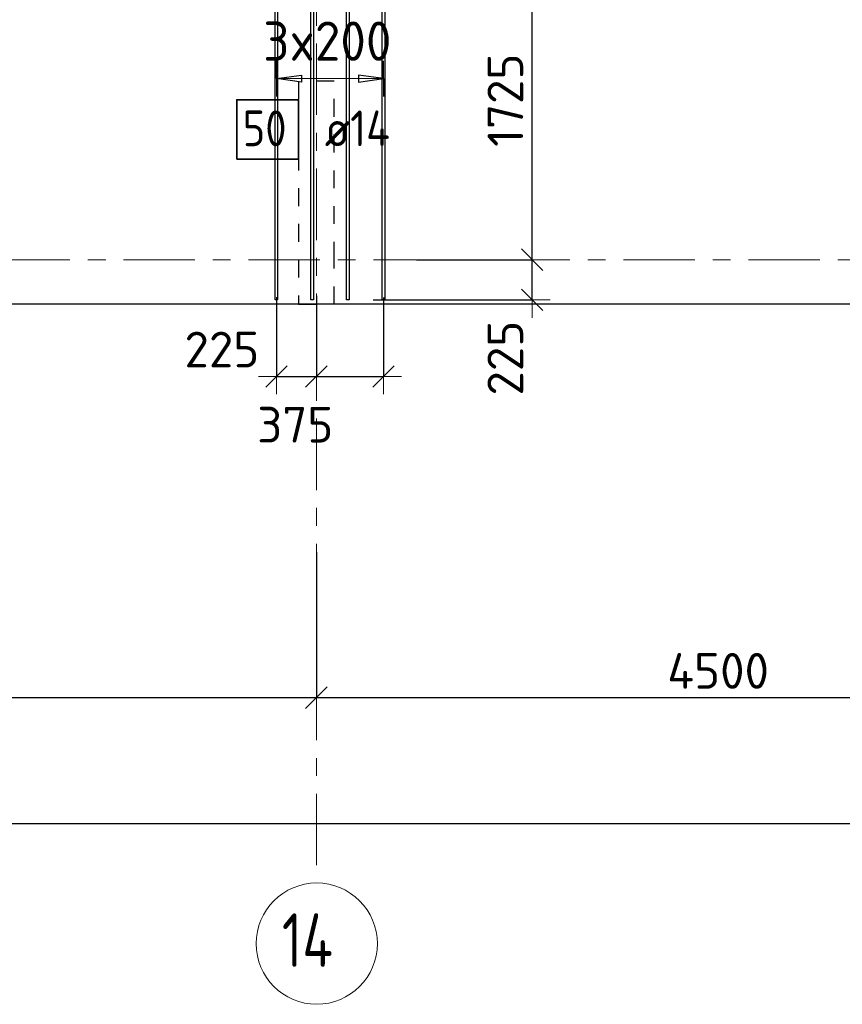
# Model space of a CAD drawing. Header units: metres. Extents: x -38 to 107, y -15 to 21.
# Tile 29 of 133: x 35.29 to 39.9, y -4.17 to 1.34. Entities that reach past the tile are written whole.
import ezdxf

# ---------------------------------------------------------------- set-up
doc = ezdxf.new("R2010")
doc.units = ezdxf.units.M
doc.header["$PDMODE"] = 65
for name, pattern in [('______11', [0.5, 0.4, -0.05, 0, -0.05]), ('______2', [0.0405, 0.03, -0.0105]), ('______5', [1.1, 0.8, -0.1, 0.1, -0.1])]:
    doc.linetypes.add(name, pattern=pattern)
for name, color, linetype, lineweight in [('XR$2$Осевая линия (1)', 7, '______5', 13), ('XR$2$Размерная линия (1)', 7, 'Continuous', 13), ('XR$4$Перекрытие (1)', 7, 'Continuous', 35), ('XR$4$Размерная линия (1)', 7, 'Continuous', 13)]:
    doc.layers.add(name, color=color, linetype=linetype, lineweight=lineweight)
doc.layers.add('XR$4$Арм.стержн.Доп. Арм верхн.зоны Х', color=7, linetype='Continuous', lineweight=35, true_color=0x8c8cff)
doc.layers.add('XR$6$Стена_ бетон несущ.', color=7, linetype='Continuous', lineweight=70, true_color=0xb4b496)
doc.styles.add('ISOCPEUR', font='txt')
doc.dimstyles.new('DIMSTYLE_3', dxfattribs={"dimtxt": 0.2, "dimasz": 0.2, "dimexe": 0, "dimexo": 0, "dimgap": 0.1, "dimtad": 2, "dimdec": 0, "dimlfac": 1000, "dimrnd": 5, "dimzin": 12, "dimdsep": 46, "dimtxsty": 'ISOCPEUR', "dimblk1": 'ALL_ML_STRICH', "dimblk2": 'ALL_ML_STRICH', "dimsah": 1, "dimcen": 0, "dimclrd": 7, "dimclre": 256, "dimclrt": 7, "dimadec": 0, "dimazin": 0, "dimtfac": 1, "dimtdec": 0, "dimtix": 1, "dimtmove": 2, "dimatfit": 3, "dimfxl": 0, "dimtzin": 0, "dimlwd": 0, "dimlwe": -3, "dimarcsym": 0})
doc.dimstyles.new('DIMSTYLE_33', dxfattribs={"dimtxt": 0.2, "dimasz": 0.2, "dimexe": 0, "dimexo": 0, "dimgap": 0.1, "dimtad": 2, "dimdec": 0, "dimlfac": 1000, "dimrnd": 5, "dimzin": 12, "dimdsep": 46, "dimtxsty": 'ISOCPEUR', "dimblk1": 'ALL_ML_STRICH', "dimblk2": 'ALL_ML_STRICH', "dimsah": 1, "dimcen": 0, "dimclrd": 7, "dimclre": 256, "dimclrt": 7, "dimadec": 0, "dimazin": 0, "dimtfac": 1, "dimtdec": 0, "dimtix": 1, "dimtmove": 2, "dimatfit": 3, "dimfxl": 0, "dimtvp": 1.2, "dimtzin": 0, "dimlwd": 0, "dimlwe": -3, "dimarcsym": 0})
doc.dimstyles.new('DIMSTYLE_34', dxfattribs={"dimtxt": 0.2, "dimasz": 0.2, "dimexe": 0, "dimexo": 0, "dimgap": 0.1, "dimtad": 0, "dimdec": 0, "dimlfac": 1000, "dimrnd": 5, "dimzin": 12, "dimdsep": 46, "dimtxsty": 'ISOCPEUR', "dimblk1": 'ALL_ML_STRICH', "dimblk2": 'ALL_ML_STRICH', "dimsah": 1, "dimcen": 0, "dimclrd": 7, "dimclre": 256, "dimclrt": 7, "dimadec": 0, "dimazin": 0, "dimtfac": 1, "dimtdec": 0, "dimtix": 1, "dimtmove": 2, "dimatfit": 3, "dimfxl": 0, "dimtvp": 1.2, "dimtzin": 0, "dimlwd": 0, "dimlwe": -3, "dimarcsym": 0})

# ---------------------------------------------------------------- blocks, each defined once
blk = doc.blocks.new('ALL_ML_STRICH')
at = {"color": 0, "linetype": 'ByBlock', "lineweight": -2}
for p, q in [((-0.3, -0.3), (0.3, 0.3)), ((0, -0.5), (0, 0.5)), ((-1, 0), (0.5, 0))]:
    blk.add_line(p, q, dxfattribs=at)
blk = doc.blocks.new('*D12')
at = {"layer": 'DEFPOINTS', "color": 7, "linetype": 'Continuous', "lineweight": 13, "transparency": 33554687}
for p in [(0.5, -3.1033), (61.6, -3.1401), (0.5, -3.1563)]:
    blk.add_point(p, dxfattribs=at)
at = {"layer": 'XR$2$Размерная линия (1)', "color": 9, "linetype": 'Continuous', "lineweight": -2, "true_color": 0xc7c7c7, "transparency": 33554687}
for p, q in [((0.5, -3.1233), (0.5, -3.1563)), ((61.6, -3.1563), (61.6, -3.1563))]:
    blk.add_line(p, q, dxfattribs=at)
at = {"layer": 'XR$2$Размерная линия (1)', "color": 7, "linetype": 'Continuous', "lineweight": -2, "transparency": 33554687}
blk.add_line((0.5, -3.1563), (61.6, -3.1563), dxfattribs=at)
at = {"layer": 'XR$2$Размерная линия (1)', "color": 7, "linetype": 'Continuous', "lineweight": 13, "transparency": 33554687, "xscale": 0.2, "yscale": 0.2, "zscale": 0.2, "rotation": 180}
blk.add_blockref('ALL_ML_STRICH', (0.5, -3.1563), dxfattribs=at)
at = {"layer": 'XR$2$Размерная линия (1)', "color": 7, "linetype": 'Continuous', "lineweight": 13, "transparency": 33554687, "xscale": 0.2, "yscale": 0.2, "zscale": 0.2}
blk.add_blockref('ALL_ML_STRICH', (61.6, -3.1563), dxfattribs=at)
at = {"layer": 'XR$2$Размерная линия (1)', "color": 7, "linetype": 'Continuous', "lineweight": 13, "transparency": 33554687, "insert": (31.1, -3.0063), "char_height": 0.2, "width": 1, "attachment_point": 5, "style": 'ISOCPEUR'}
blk.add_mtext('\\A1;{61100}', dxfattribs=at)
blk = doc.blocks.new('*D21')
at = {"layer": 'DEFPOINTS', "color": 7, "linetype": 'Continuous', "lineweight": 13, "transparency": 33554687}
for p in [(36.95, -1.6172), (32.85, -2.452), (32.85, -2.8182)]:
    blk.add_point(p, dxfattribs=at)
at = {"layer": 'XR$2$Размерная линия (1)', "color": 9, "linetype": 'Continuous', "lineweight": -2, "true_color": 0xc7c7c7, "transparency": 33554687}
for p, q in [((36.95, -1.6372), (36.95, -2.452)), ((32.85, -2.7982), (32.85, -2.452))]:
    blk.add_line(p, q, dxfattribs=at)
at = {"layer": 'XR$2$Размерная линия (1)', "color": 7, "linetype": 'Continuous', "lineweight": -2, "transparency": 33554687}
blk.add_line((32.85, -2.452), (36.95, -2.452), dxfattribs=at)
at = {"layer": 'XR$2$Размерная линия (1)', "color": 7, "linetype": 'Continuous', "lineweight": 13, "transparency": 33554687, "xscale": 0.2, "yscale": 0.2, "zscale": 0.2, "rotation": 180}
blk.add_blockref('ALL_ML_STRICH', (32.85, -2.452), dxfattribs=at)
at = {"layer": 'XR$2$Размерная линия (1)', "color": 7, "linetype": 'Continuous', "lineweight": 13, "transparency": 33554687, "xscale": 0.2, "yscale": 0.2, "zscale": 0.2}
blk.add_blockref('ALL_ML_STRICH', (36.95, -2.452), dxfattribs=at)
at = {"layer": 'XR$2$Размерная линия (1)', "color": 7, "linetype": 'Continuous', "lineweight": 13, "transparency": 33554687, "insert": (34.92, -2.302), "char_height": 0.2, "width": 0.8, "attachment_point": 5, "style": 'ISOCPEUR'}
blk.add_mtext('\\A1;{4100}', dxfattribs=at)
blk = doc.blocks.new('*D22')
at = {"layer": 'DEFPOINTS', "color": 7, "linetype": 'Continuous', "lineweight": 13, "transparency": 33554687}
for p in [(41.45, -1.5748), (36.95, -1.6172), (36.95, -2.452)]:
    blk.add_point(p, dxfattribs=at)
at = {"layer": 'XR$2$Размерная линия (1)', "color": 9, "linetype": 'Continuous', "lineweight": -2, "true_color": 0xc7c7c7, "transparency": 33554687}
for p, q in [((41.45, -1.5948), (41.45, -2.452)), ((36.95, -1.6372), (36.95, -2.452))]:
    blk.add_line(p, q, dxfattribs=at)
at = {"layer": 'XR$2$Размерная линия (1)', "color": 7, "linetype": 'Continuous', "lineweight": -2, "transparency": 33554687}
blk.add_line((36.95, -2.452), (41.45, -2.452), dxfattribs=at)
at = {"layer": 'XR$2$Размерная линия (1)', "color": 7, "linetype": 'Continuous', "lineweight": 13, "transparency": 33554687, "xscale": 0.2, "yscale": 0.2, "zscale": 0.2, "rotation": 180}
blk.add_blockref('ALL_ML_STRICH', (36.95, -2.452), dxfattribs=at)
at = {"layer": 'XR$2$Размерная линия (1)', "color": 7, "linetype": 'Continuous', "lineweight": 13, "transparency": 33554687, "xscale": 0.2, "yscale": 0.2, "zscale": 0.2}
blk.add_blockref('ALL_ML_STRICH', (41.45, -2.452), dxfattribs=at)
at = {"layer": 'XR$2$Размерная линия (1)', "color": 7, "linetype": 'Continuous', "lineweight": 13, "transparency": 33554687, "insert": (39.2, -2.302), "char_height": 0.2, "width": 0.8, "attachment_point": 5, "style": 'ISOCPEUR'}
blk.add_mtext('\\A1;{4500}', dxfattribs=at)
blk = doc.blocks.new('*D454')
at = {"layer": 'DEFPOINTS', "color": 7, "linetype": 'Continuous', "lineweight": 13, "transparency": 33554687}
for p in [(37.4914, 0), (37.2481, -0.2248), (38.1584, -0.2248)]:
    blk.add_point(p, dxfattribs=at)
at = {"layer": 'XR$4$Размерная линия (1)', "color": 9, "linetype": 'Continuous', "lineweight": -2, "true_color": 0xc7c7c7, "transparency": 33554687}
for p, q in [((37.5114, 0), (38.1584, 0)), ((37.2681, -0.2248), (38.1584, -0.2248))]:
    blk.add_line(p, q, dxfattribs=at)
at = {"layer": 'XR$4$Размерная линия (1)', "color": 7, "linetype": 'Continuous', "lineweight": -2, "transparency": 33554687}
blk.add_line((38.1584, -0.2248), (38.1584, 0), dxfattribs=at)
at = {"layer": 'XR$4$Размерная линия (1)', "color": 7, "linetype": 'Continuous', "lineweight": 13, "transparency": 33554687, "xscale": 0.2, "yscale": 0.2, "zscale": 0.2}
for p, rotation in [((38.1584, 0), 90), ((38.1584, -0.2248), 270)]:
    blk.add_blockref('ALL_ML_STRICH', p, dxfattribs=dict(at, rotation=rotation))
at = {"layer": 'XR$4$Размерная линия (1)', "color": 7, "linetype": 'Continuous', "lineweight": 13, "transparency": 33554687, "insert": (38.0084, -0.5513), "char_height": 0.2, "width": 0.6, "attachment_point": 5, "rotation": 90, "style": 'ISOCPEUR'}
blk.add_mtext('\\A1;{225}', dxfattribs=at)
blk = doc.blocks.new('*D455')
at = {"layer": 'DEFPOINTS', "color": 7, "linetype": 'Continuous', "lineweight": 13, "transparency": 33554687}
for p in [(37.2379, 1.7252), (37.4914, 0), (38.1584, 0)]:
    blk.add_point(p, dxfattribs=at)
at = {"layer": 'XR$4$Размерная линия (1)', "color": 9, "linetype": 'Continuous', "lineweight": -2, "true_color": 0xc7c7c7, "transparency": 33554687}
for p, q in [((37.2579, 1.7252), (38.1584, 1.7252)), ((37.5114, 0), (38.1584, 0))]:
    blk.add_line(p, q, dxfattribs=at)
at = {"layer": 'XR$4$Размерная линия (1)', "color": 7, "linetype": 'Continuous', "lineweight": -2, "transparency": 33554687}
blk.add_line((38.1584, 0), (38.1584, 1.7252), dxfattribs=at)
at = {"layer": 'XR$4$Размерная линия (1)', "color": 7, "linetype": 'Continuous', "lineweight": 13, "transparency": 33554687, "xscale": 0.2, "yscale": 0.2, "zscale": 0.2}
for p, rotation in [((38.1584, 1.7252), 90), ((38.1584, 0), 270)]:
    blk.add_blockref('ALL_ML_STRICH', p, dxfattribs=dict(at, rotation=rotation))
at = {"layer": 'XR$4$Размерная линия (1)', "color": 7, "linetype": 'Continuous', "lineweight": 13, "transparency": 33554687, "insert": (38.0084, 0.8926), "char_height": 0.2, "width": 0.8, "attachment_point": 5, "rotation": 90, "style": 'ISOCPEUR'}
blk.add_mtext('\\A1;{1725}', dxfattribs=at)
blk = doc.blocks.new('*D461')
at = {"layer": 'DEFPOINTS', "color": 7, "linetype": 'Continuous', "lineweight": 13, "transparency": 33554687}
for p in [(36.7262, -0.1894), (36.95, -0.1816), (36.7262, -0.6535)]:
    blk.add_point(p, dxfattribs=at)
at = {"layer": 'XR$4$Размерная линия (1)', "color": 9, "linetype": 'Continuous', "lineweight": -2, "true_color": 0xc7c7c7, "transparency": 33554687}
for p, q in [((36.7262, -0.2094), (36.7262, -0.6535)), ((36.95, -0.2016), (36.95, -0.6535))]:
    blk.add_line(p, q, dxfattribs=at)
at = {"layer": 'XR$4$Размерная линия (1)', "color": 7, "linetype": 'Continuous', "lineweight": -2, "transparency": 33554687}
blk.add_line((36.7262, -0.6535), (36.95, -0.6535), dxfattribs=at)
at = {"layer": 'XR$4$Размерная линия (1)', "color": 7, "linetype": 'Continuous', "lineweight": 13, "transparency": 33554687, "xscale": 0.2, "yscale": 0.2, "zscale": 0.2, "rotation": 180}
blk.add_blockref('ALL_ML_STRICH', (36.7262, -0.6535), dxfattribs=at)
at = {"layer": 'XR$4$Размерная линия (1)', "color": 7, "linetype": 'Continuous', "lineweight": 13, "transparency": 33554687, "xscale": 0.2, "yscale": 0.2, "zscale": 0.2}
blk.add_blockref('ALL_ML_STRICH', (36.95, -0.6535), dxfattribs=at)
at = {"layer": 'XR$4$Размерная линия (1)', "color": 7, "linetype": 'Continuous', "lineweight": 13, "transparency": 33554687, "insert": (36.4208, -0.503), "char_height": 0.2, "width": 0.6, "attachment_point": 5, "style": 'ISOCPEUR'}
blk.add_mtext('\\A1;{225}', dxfattribs=at)
blk = doc.blocks.new('*D462')
at = {"layer": 'DEFPOINTS', "color": 7, "linetype": 'Continuous', "lineweight": 13, "transparency": 33554687}
for p in [(36.95, -0.1816), (37.3262, -0.1922), (36.95, -0.6535)]:
    blk.add_point(p, dxfattribs=at)
at = {"layer": 'XR$4$Размерная линия (1)', "color": 9, "linetype": 'Continuous', "lineweight": -2, "true_color": 0xc7c7c7, "transparency": 33554687}
for p, q in [((36.95, -0.2016), (36.95, -0.6535)), ((37.3262, -0.2122), (37.3262, -0.6535))]:
    blk.add_line(p, q, dxfattribs=at)
at = {"layer": 'XR$4$Размерная линия (1)', "color": 7, "linetype": 'Continuous', "lineweight": -2, "transparency": 33554687}
blk.add_line((36.95, -0.6535), (37.3262, -0.6535), dxfattribs=at)
at = {"layer": 'XR$4$Размерная линия (1)', "color": 7, "linetype": 'Continuous', "lineweight": 13, "transparency": 33554687, "xscale": 0.2, "yscale": 0.2, "zscale": 0.2, "rotation": 180}
blk.add_blockref('ALL_ML_STRICH', (36.95, -0.6535), dxfattribs=at)
at = {"layer": 'XR$4$Размерная линия (1)', "color": 7, "linetype": 'Continuous', "lineweight": 13, "transparency": 33554687, "xscale": 0.2, "yscale": 0.2, "zscale": 0.2}
blk.add_blockref('ALL_ML_STRICH', (37.3262, -0.6535), dxfattribs=at)
at = {"layer": 'XR$4$Размерная линия (1)', "color": 7, "linetype": 'Continuous', "lineweight": 13, "transparency": 33554687, "insert": (36.8316, -0.9239), "char_height": 0.2, "width": 0.6, "attachment_point": 5, "style": 'ISOCPEUR'}
blk.add_mtext('\\A1;{375}', dxfattribs=at)

msp = doc.modelspace()

# ---------------------------------------------------------------- linework, layer by layer
at = {"layer": 'XR$2$Осевая линия (1)', "color": 253, "linetype": '______11', "lineweight": 13, "true_color": 0xa0a0a0, "transparency": 33554687}
for p, q in [((36.95, -3.39), (36.95, 8.76)), ((-2.63, 0), (62.6, 0))]:
    msp.add_line(p, q, dxfattribs=at)
at = {"layer": 'XR$2$Осевая линия (1)', "color": 7, "linetype": 'Continuous', "lineweight": 13, "transparency": 33554687}
msp.add_circle((36.9521, -3.8291), 0.3396, dxfattribs=at)
at = {"layer": 'XR$4$Арм.стержн.Доп. Арм верхн.зоны Х', "color": 253, "linetype": 'Continuous', "lineweight": -3, "true_color": 0xa0a0a0, "transparency": 33554687}
for p, q in [((36.7262, 1.0134), (36.7262, 1.1134)), ((37.3262, 1.0134), (37.3262, 1.1134)), ((36.7262, 1.0134), (36.7262, 0.9134)), ((37.3262, 1.0134), (37.3262, 0.9134))]:
    msp.add_line(p, q, dxfattribs=at)
at = {"layer": 'XR$4$Арм.стержн.Доп. Арм верхн.зоны Х', "color": 7, "linetype": 'Continuous', "lineweight": 25, "transparency": 33554687}
for p, q in [((36.7262, 1.0134), (36.8662, 1.0334)), ((36.8662, 0.9934), (36.7262, 1.0134)), ((36.8662, 1.0334), (36.8662, 0.9934)), ((37.3262, 1.0134), (37.1862, 1.0334)), ((37.1862, 1.0334), (37.1862, 0.9934)), ((37.1862, 0.9934), (37.3262, 1.0134))]:
    msp.add_line(p, q, dxfattribs=at)
at = {"layer": 'XR$4$Арм.стержн.Доп. Арм верхн.зоны Х', "color": 7, "linetype": 'Continuous', "lineweight": 13, "transparency": 33554687}
for p, q in [((36.7262, 1.0134), (36.7262, 1.0134)), ((36.7262, 1.0134), (37.3262, 1.0134)), ((37.3262, 1.0134), (37.3262, 1.0134))]:
    msp.add_line(p, q, dxfattribs=at)
at = {"layer": 'XR$4$Арм.стержн.Доп. Арм верхн.зоны Х', "color": 7, "linetype": 'Continuous', "lineweight": 25, "transparency": 33554687}
for points in [[(36.7192, -0.2248), (36.7192, 1.7252), (36.7332, 1.7252), (36.7332, -0.2248), (36.7192, -0.2248)], [(36.9192, -0.2248), (36.9192, 1.7252), (36.9332, 1.7252), (36.9332, -0.2248), (36.9192, -0.2248)], [(37.1192, -0.2248), (37.1192, 1.7252), (37.1332, 1.7252), (37.1332, -0.2248), (37.1192, -0.2248)], [(37.3192, -0.2248), (37.3192, 1.7252), (37.3332, 1.7252), (37.3332, -0.2248), (37.3192, -0.2248)]]:
    msp.add_lwpolyline(points, dxfattribs=at)
at = {"layer": 'XR$4$Арм.стержн.Доп. Арм верхн.зоны Х', "color": 7, "linetype": 'Continuous', "lineweight": 35, "transparency": 33554687}
msp.add_lwpolyline([(36.5037, 0.5619), (36.8504, 0.5619), (36.8504, 0.8952), (36.5037, 0.8952), (36.5037, 0.5619)], dxfattribs=at)
at = {"layer": 'XR$4$Перекрытие (1)', "color": 7, "linetype": 'Continuous', "lineweight": 25, "transparency": 33554687}
msp.add_line((61.85, -0.2498), (32.725, -0.2498), dxfattribs=at)
at = {"layer": 'XR$6$Стена_ бетон несущ.', "color": 253, "linetype": '______2', "lineweight": -3, "true_color": 0xa0a0a0, "transparency": 33554687}
for p, q in [((37.05, 1), (36.85, 1)), ((36.85, 1), (36.85, 0)), ((37.05, 0), (37.05, 1)), ((36.85, 0), (36.85, -0.25)), ((37.05, -0.25), (37.05, 0)), ((36.85, -0.25), (37.05, -0.25))]:
    msp.add_line(p, q, dxfattribs=at)

# ---------------------------------------------------------------- texts
at = {"layer": 'XR$2$Осевая линия (1)', "color": 7, "linetype": 'Continuous', "lineweight": 13, "transparency": 33554687, "insert": (36.7571, -3.9596), "char_height": 0.3, "width": 0.504562, "attachment_point": 7, "style": 'ISOCPEUR'}
msp.add_mtext('\\W0.76;14', dxfattribs=at)
at = {"layer": 'XR$4$Арм.стержн.Доп. Арм верхн.зоны Х', "color": 7, "linetype": 'Continuous', "lineweight": 13, "transparency": 33554687, "insert": (36.6522, 1.1134), "char_height": 0.22, "width": 0.873359, "attachment_point": 7, "style": 'ISOCPEUR'}
msp.add_mtext('\\W0.95;3x200', dxfattribs=at)
at = {"layer": 'XR$4$Арм.стержн.Доп. Арм верхн.зоны Х', "color": 7, "linetype": 'Continuous', "lineweight": 25, "transparency": 33554687, "char_height": 0.2, "attachment_point": 7, "style": 'ISOCPEUR'}
for s, insert, width in [('\\W0.87;50', (36.5371, 0.6352), 0.367208), ('\\W0.89; ø14 ', (36.8837, 0.6352), 0.769432)]:
    msp.add_mtext(s, dxfattribs=dict(at, insert=insert, width=width))

# ---------------------------------------------------------------- dimensions: what is measured, and where the dimension line sits
at = {"layer": 'XR$2$Размерная линия (1)', "color": 7, "linetype": 'Continuous', "lineweight": 13, "transparency": 33554687}
for base, p1, p2, picture, middle in [((41.45, -2.452), (36.95, -1.6372), (41.45, -1.5948), '*D22', (39.2, -2.302)), ((36.95, -2.452), (32.85, -2.7982), (36.95, -1.6372), '*D21', (34.92, -2.302)), ((61.6, -3.1563), (0.5, -3.1233), (61.6, -3.1563), '*D12', (31.1, -3.0063))]:
    dim = msp.add_linear_dim(base=base, p1=p1, p2=p2, dimstyle='DIMSTYLE_3', override={"dimpost": '<>', "dimclrd": 7, "dimclre": 9, "dimclrt": 7, "dimlwd": 0, "dimlwe": 65533}, dxfattribs=at)
    dim.commit()
    dim.dimension.update_dxf_attribs({"geometry": picture, "text_midpoint": middle, "dimtype": 160})
at = {"layer": 'XR$4$Размерная линия (1)', "color": 7, "linetype": 'Continuous', "lineweight": 13, "transparency": 33554687}
for base, p1, p2, dimstyle, picture, middle in [((38.1584, 1.7252), (37.5114, 0), (37.2579, 1.7252), 'DIMSTYLE_3', '*D455', (38.0084, 0.8926)), ((38.1584, 0), (37.2681, -0.2248), (37.5114, 0), 'DIMSTYLE_33', '*D454', (38.0084, -0.5513))]:
    dim = msp.add_linear_dim(base=base, p1=p1, p2=p2, angle=90, dimstyle=dimstyle, override={"dimpost": '<>', "dimclrd": 7, "dimclre": 9, "dimclrt": 7, "dimlwd": 0, "dimlwe": 65533}, dxfattribs=at)
    dim.commit()
    dim.dimension.update_dxf_attribs({"geometry": picture, "text_midpoint": middle, "dimtype": 160})
for base, p1, p2, dimstyle, picture, middle in [((36.95, -0.6535), (36.7262, -0.2094), (36.95, -0.2016), 'DIMSTYLE_33', '*D461', (36.4208, -0.503)), ((37.3262, -0.6535), (36.95, -0.2016), (37.3262, -0.2122), 'DIMSTYLE_34', '*D462', (36.8316, -0.9239))]:
    dim = msp.add_linear_dim(base=base, p1=p1, p2=p2, dimstyle=dimstyle, override={"dimpost": '<>', "dimclrd": 7, "dimclre": 9, "dimclrt": 7, "dimlwd": 0, "dimlwe": 65533}, dxfattribs=at)
    dim.commit()
    dim.dimension.update_dxf_attribs({"geometry": picture, "text_midpoint": middle, "dimtype": 160})

doc.saveas('drawing.dxf')
